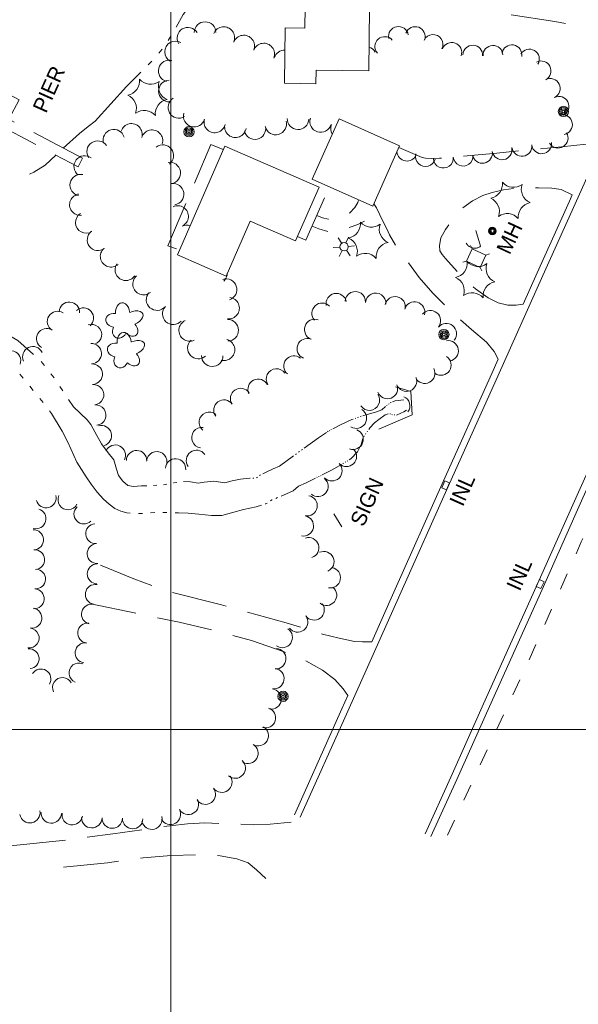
# Model space of a CAD drawing. Header units: feet. Extents: x 386788 to 389000, y 101500 to 103019.
# Tile 3 of 7: x 387941 to 388160, y 101892 to 102279. Entities that reach past the tile are written whole.
import ezdxf
from ezdxf.enums import TextEntityAlignment as Align

# ---------------------------------------------------------------- set-up
doc = ezdxf.new("R2010")
doc.units = ezdxf.units.FT
doc.header["$MEASUREMENT"] = 0
for name, pattern in [('DGN Style 3', [30.412354, 21.72311, -8.689244]), ('DGN Style 4', [34.778699, 17.378488, -8.689244, 0.021723, -8.689244]), ('DGN Style 5', [15.206177, 6.516933, -8.689244]), ('DGN Style 6', [41.317355, 0.021723, -8.689244, 15.206177, -8.689244, 0.021723, -8.689244])]:
    doc.linetypes.add(name, pattern=pattern)
for name, color, linetype, lineweight in [('E_DRN_Grate', 151, 'Continuous', 0), ('E_DWY', 73, 'DGN Style 3', 0), ('E_LAND_Vegetation', 21, 'Continuous', 0), ('E_MAP_GridLines', 251, 'Continuous', 0), ('E_MISCPROP', 40, 'Continuous', 0), ('E_MISCPROP_HvyDash', 54, 'DGN Style 3', 13), ('E_MISCPROP_HvyLine', 54, 'Continuous', 13), ('E_MISCPROP_Railing', 40, 'Continuous', 0), ('E_PATH_Sidewalk', 73, 'DGN Style 5', 0), ('E_RDWY', 40, 'Continuous', 13), ('E_UTL_AboveGroundPipe', 40, 'DGN Style 4', 0), ('E_WTR', 251, 'DGN Style 6', 0), ('E_WTR_Dock_Pier', 251, 'DGN Style 3', 0), ('E_WTR_Text', 251, 'Continuous', 0)]:
    doc.layers.add(name, color=color, linetype=linetype, lineweight=lineweight)
doc.styles.add('Style-IGR_FONT_0', font='IGR_FONT_0.shx')

# ---------------------------------------------------------------- blocks, each defined once
blk = doc.blocks.new('CULVRT')
at = {"layer": 'E_MISCPROP_Railing', "color": 40, "linetype": 'Continuous', "lineweight": 0}
blk.add_arc((10, 7.5), 12.5, 216.8702, 323.1304, dxfattribs=at)
blk = doc.blocks.new('INLT')
at = {"layer": 'E_MISCPROP_Railing', "color": 40, "linetype": 'Continuous', "lineweight": 0, "flags": 128}
blk.add_lwpolyline([(3, -2), (3, 0), (0, 0), (0, -2), (3, -2)], dxfattribs=at)
blk = doc.blocks.new('INL')
at = {"layer": 'E_MISCPROP_Railing', "color": 40, "linetype": 'Continuous', "lineweight": 0, "style": 'Style-IGR_FONT_0'}
blk.add_text('INL', height=6, rotation=360, dxfattribs=at).set_placement((-5.79, -2.75))
blk = doc.blocks.new('INL_3')
at = {"layer": 'E_MISCPROP_Railing', "color": 40, "linetype": 'Continuous', "lineweight": 0, "style": 'Style-IGR_FONT_0'}
blk.add_text('INL', height=6, rotation=0, dxfattribs=at).set_placement((-5.79, -2.75))
blk = doc.blocks.new('MHO')
at = {"layer": 'E_DRN_Grate', "color": 20, "linetype": 'Continuous', "lineweight": 0}
for centre, radius in [((0.04, -0.06), 1.5), ((0.04, -0.06), 1.22), ((0.04, -0.07), 0.968), ((0.01, -0.08), 0.605)]:
    blk.add_circle(centre, radius, dxfattribs=at)
blk = doc.blocks.new('MHT')
at = {"layer": 'E_DRN_Grate', "color": 20, "linetype": 'Continuous', "lineweight": 0, "style": 'Style-IGR_FONT_0'}
blk.add_text('MH', height=6, rotation=0, dxfattribs=at).set_placement((-0.35, -3.06), align=Align.CENTER)
blk = doc.blocks.new('POLE')
at = {"layer": 'E_MISCPROP', "color": 20, "linetype": 'Continuous', "lineweight": 0}
for radius in [2.02, 1.51, 1.01, 0.504]:
    blk.add_circle((0.03, -0.09), radius, dxfattribs=at)
blk = doc.blocks.new('LTP')
at = {"layer": 'E_MISCPROP', "color": 20, "linetype": 'Continuous', "lineweight": 0}
for p, q in [((-1.61, 0.09), (-4.22, 0.17)), ((-0.78, 1.46), (-1.98, 3.76)), ((0.86, 1.37), (2.22, 3.6)), ((1.66, 0), (4.18, -0.06)), ((-0.86, -1.4), (-2.22, -3.59)), ((0.78, -1.44), (2.02, -3.62))]:
    blk.add_line(p, q, dxfattribs=at)
blk.add_arc((0.02, 0.01), 1.64, 0, 360, dxfattribs=at)
blk = doc.blocks.new('SIGN')
at = {"layer": 'E_MISCPROP', "color": 20, "linetype": 'Continuous', "lineweight": 0, "style": 'Style-IGR_FONT_0'}
blk.add_text('SIGN', height=6, rotation=360, dxfattribs=at).set_placement((0, 0), align=Align.MIDDLE_LEFT)
blk = doc.blocks.new('PINEL')
at = {"layer": 'E_LAND_Vegetation', "color": 93, "linetype": 'Continuous', "lineweight": 0}
for centre, start, end in [((-8.23, 7.26), 275.2113, 0.9762), ((2.17, 10.66), 215.2113, 300.9762), ((10.31, 3.35), 155.2113, 240.9762), ((-10.49, -3.45), 335.2113, 60.9762), ((8.05, -7.36), 95.2113, 180.9762), ((-2.35, -10.75), 35.2113, 120.9762)]:
    blk.add_arc(centre, 5.72, start, end, dxfattribs=at)
blk = doc.blocks.new('PED')
at = {"layer": 'E_UTL_AboveGroundPipe', "color": 101, "linetype": 'Continuous', "lineweight": 13}
for p, q in [((-2.34, 2.71), (-3.29, 3.77)), ((3.06, 2.71), (4.02, 3.77)), ((-3.29, -4.35), (-2.34, -3.29)), ((4.02, -4.35), (3.06, -3.29))]:
    blk.add_line(p, q, dxfattribs=at)
at = {"layer": 'E_UTL_AboveGroundPipe', "color": 101, "linetype": 'Continuous', "lineweight": 13, "flags": 128}
blk.add_lwpolyline([(-2.34, -3.29), (3.06, -3.29), (3.06, 2.71), (-2.34, 2.71)], close=True, dxfattribs=at)
blk = doc.blocks.new('TREE')
at = {"layer": 'E_LAND_Vegetation', "color": 93, "linetype": 'Continuous', "lineweight": 0}
for centre, major_axis, ratio in [((-1.07, 3.38), (0.91, -3.32), 0.782863), ((2.88, 1.66), (-3.52, -1.95), 0.691916), ((-3.74, -0.07), (3.29, -0.08), 0.832022), ((-1.48, -3.66), (1.2, 3.24), 0.716896), ((2.54, -2.64), (-3.34, 3.06), 0.560249)]:
    blk.add_ellipse(centre, major_axis=major_axis, ratio=ratio, start_param=1.570796, end_param=4.712389, dxfattribs=at)
blk = doc.blocks.new('PIER')
at = {"layer": 'E_WTR_Text', "color": 161, "linetype": 'Continuous', "lineweight": 0, "style": 'Style-IGR_FONT_0'}
blk.add_text('PIER', height=6, rotation=0.0001, dxfattribs=at).set_placement((-9.18, 0.25), align=Align.MIDDLE_LEFT)

msp = doc.modelspace()

# ---------------------------------------------------------------- linework, layer by layer
at = {"layer": 'E_DWY', "color": 51, "linetype": 'DGN Style 3', "lineweight": 0, "flags": 128}
for points in [[(388182.81, 102265.58), (388179.4, 102268.26), (388175.23, 102270.89), (388169.65, 102273.92), (388162.56, 102276.04), (388151.04, 102278.4), (388133.51, 102281.08), (388101.02, 102285.91)], [(388167, 102230.4), (388163.45, 102230.14), (388153.65, 102229.09), (388128.22, 102226.61), (388105.72, 102224.58), (388102.55, 102224.48), (388100.22, 102224.66), (388098.91, 102224.91), (388089.74, 102228.8)], [(388138.59, 102167.18), (388135.89, 102166.8), (388132.58, 102166.76), (388128.82, 102167.7), (388124.91, 102169.7), (388119.88, 102173.21), (388115.15, 102177.46), (388108.05, 102185.14), (388106.71, 102186.69), (388105.87, 102188.14), (388105.64, 102190.22), (388106.27, 102193.23), (388108.1, 102196.62), (388111.75, 102201.66), (388114.67, 102204.92), (388118.7, 102207.9), (388122.73, 102209.88), (388126.39, 102211.17), (388130.93, 102212.17), (388135.86, 102212.77), (388144.65, 102212.95), (388149.85, 102212.85), (388153.58, 102212.27), (388157.93, 102210.23)], [(388128.85, 102145.53), (388127.2, 102148.59), (388124.24, 102152.33), (388118.23, 102157.28), (388110.95, 102163.64), (388103.05, 102171.54), (388097.66, 102177.76), (388093.14, 102183.91), (388088.54, 102190.19), (388085.97, 102194.47), (388084.92, 102196.84), (388083.72, 102199.34), (388082.25, 102202.4), (388080.96, 102205.12), (388079.89, 102206.72)], [(387972.28, 102064.62), (387985.48, 102059.15), (387999.96, 102053.99), (388019.97, 102048.98), (388045.42, 102041.86), (388059.69, 102037.48), (388066.17, 102035.82), (388072.25, 102034.63), (388075.45, 102034.38), (388079.04, 102034.4)], [(388069.63, 102013.34), (388067.79, 102015.96), (388064.54, 102019.6), (388059.64, 102023.26), (388053.01, 102026.93), (388044.65, 102030.47), (388031.74, 102034.95), (388020.24, 102038.1), (388003.33, 102042.13), (387968.56, 102049.39)], [(387936.91, 101954.2), (387960.24, 101956.66), (387977.17, 101958.91), (387990.16, 101960.78), (387999.66, 101962.1), (388006.52, 101962.85), (388013.42, 101963.31), (388020.44, 101962.99), (388027.03, 101962.71), (388032.68, 101962.5), (388039.08, 101962.78), (388047.35, 101963.57)], [(388037.38, 101941.39), (388033.69, 101944.82), (388030.45, 101947.53), (388025.92, 101949.13), (388019.4, 101950.35), (388010.78, 101950.76), (388000.13, 101950.44), (387989.16, 101949.52), (387975.09, 101947.56), (387950.53, 101945.08)]]:
    msp.add_lwpolyline(points, dxfattribs=at)
at = {"layer": 'E_LAND_Vegetation', "color": 93, "linetype": 'Continuous', "lineweight": 0}
for centre, radius, start, end in [((388013.48, 102273.99), 4.24, 0.0407, 180.0407), ((388006.72, 102271.79), 4.24, 31.4321, 211.4321), ((388020.84, 102272.02), 4.24, 337.0317, 157.0317), ((388089.57, 102272.44), 3.92, 10.7822, 190.7822), ((388096.15, 102272.39), 3.92, 339.5667, 159.5667), ((388103.13, 102269.32), 3.92, 333.6595, 153.6595), ((388001.86, 102266.43), 4.24, 60.4189, 240.4189), ((388028.7, 102268.71), 4.24, 338.2365, 158.2365), ((388036.58, 102265.56), 4.24, 338.2365, 158.2365), ((388084.18, 102268.47), 3.92, 41.5573, 221.5573), ((388110.51, 102266.18), 3.92, 339.6653, 159.6653), ((388134.18, 102265.25), 3.92, 350.4049, 170.4049), ((388044.78, 102262.86), 4.24, 88.4083, 162.2492), ((388076.91, 102264.55), 3.92, 27.0581, 74.2003), ((388118.75, 102265.09), 3.92, 356.8987, 176.8987), ((388126.74, 102265.03), 3.92, 2.2348, 182.2347), ((388141.05, 102263.57), 3.92, 329.2249, 149.2249), ((387999.36, 102258.91), 4.24, 75.2618, 255.2618), ((388145.66, 102258.92), 3.92, 297.7426, 117.7426), ((387999.44, 102251), 4.24, 91.5301, 271.5301), ((388149.25, 102252.02), 3.92, 296.2427, 116.2427), ((388003.16, 102244.58), 4.24, 121.0065, 301.0065), ((388152.72, 102245), 3.92, 296.2427, 116.2427), ((388009.21, 102241.11), 4.24, 164.3028, 344.3028), ((387984.53, 102233.98), 4.22, 342.8062, 162.8063), ((388017.3, 102238.85), 4.24, 166.9105, 346.9105), ((388041.25, 102238.06), 4.24, 195.3928, 15.3928), ((388050.05, 102240.12), 4.24, 178.2356, 358.2356), ((388058.95, 102239.02), 4.24, 162.3044, 342.3044), ((388154.06, 102237.79), 3.92, 280.6621, 100.6621), ((387977.58, 102231.71), 4.22, 16.5308, 196.5308), ((387992.59, 102231.49), 4.22, 342.8062, 162.8063), ((388025.42, 102236.96), 4.24, 171.2726, 351.2727), ((388033.08, 102236.22), 4.24, 192.1611, 12.1611), ((388067.13, 102236.21), 4.24, 157.2928, 210.6943), ((388152.36, 102232.53), 3.92, 211.7921, 31.7921), ((387971.19, 102227.21), 4.22, 34.5835, 214.5835), ((388145.87, 102230.29), 3.92, 187.1679, 7.1679), ((387996.87, 102225.64), 4.22, 307.6715, 127.6715), ((388092.88, 102227.4), 3.92, 184.3786, 337.8736), ((388122.59, 102226.53), 3.92, 190.233, 10.233), ((388130.3, 102227.92), 3.92, 190.233, 10.233), ((388138.1, 102229.31), 3.92, 187.1679, 7.1679), ((387966.11, 102221.36), 4.22, 52.7125, 232.7125), ((387999.58, 102218.79), 4.22, 278.9046, 98.9046), ((388100.17, 102225.28), 3.92, 164.9996, 344.9996), ((388107.2, 102224.67), 3.92, 185.54, 5.54), ((388115, 102225.42), 3.92, 185.54, 5.54), ((387964.53, 102214.01), 4.22, 78.4921, 258.4921), ((388000.89, 102210.46), 4.22, 278.9046, 98.9046), ((387964.39, 102206.33), 4.22, 97.0795, 277.0795), ((388002.69, 102201.71), 4.22, 295.2679, 115.2679), ((387966.7, 102199.32), 4.22, 122.2443, 302.2443), ((387971.34, 102192.5), 4.22, 127.4289, 307.4289), ((388006.29, 102194.08), 4.22, 71.8686, 115.2679), ((387976.48, 102186.01), 4.22, 131.7885, 311.7885), ((387982.3, 102180.71), 4.22, 146.3287, 326.3287), ((387989.25, 102175.1), 4.22, 129.7814, 309.7814), ((388021.77, 102172.96), 4.22, 288.4736, 108.4736), ((388017.99, 102179.39), 4.22, 311.8932, 359.6377), ((387994.57, 102168.99), 4.22, 138.8375, 318.8375), ((388022.76, 102165.64), 4.22, 263.3425, 83.3425), ((388065.1, 102167.41), 4.02, 11.2851, 191.2851), ((388072.58, 102168.16), 4.02, 356.0696, 176.0696), ((388080.58, 102167.56), 4.02, 355.3474, 175.3474), ((388088.24, 102166.19), 4.02, 347.642, 167.642), ((387960.09, 102164.03), 4.02, 356.7456, 176.7456), ((387965.59, 102161.72), 4.02, 311.045, 131.045), ((388000.96, 102163.4), 4.22, 137.2068, 317.2068), ((388059.5, 102163.63), 4.02, 42.9199, 222.9199), ((388095.88, 102164.13), 4.02, 343.7828, 163.7828), ((388102.14, 102160.69), 4.02, 320.8349, 140.8349), ((387955.43, 102160.38), 4.02, 57.5649, 237.5649), ((388022.39, 102156.97), 4.22, 270.9408, 90.9408), ((388056.57, 102157.23), 4.02, 69.812, 249.812), ((387951.15, 102153.62), 4.02, 58.9039, 238.9039), ((387968.79, 102155.25), 4.02, 289.5651, 109.5651), ((388007.39, 102156.89), 4.22, 114.5094, 294.5094), ((388108.38, 102155.61), 4.02, 320.8349, 140.8349), ((388010.84, 102149.93), 4.22, 132.674, 312.674), ((388020.94, 102149.29), 4.22, 254.9321, 74.9321), ((388053.67, 102149.69), 4.02, 68.839, 248.839), ((387945.72, 102146.53), 4.02, 25.5646, 205.5646), ((387968.7, 102147.76), 4.02, 272.3591, 92.3591), ((388109.11, 102148.86), 4.02, 279.4805, 99.4805), ((387936.92, 102144.92), 4.02, 340.3665, 160.3665), ((388016.28, 102146.92), 4.22, 179.243, 359.243), ((388048.43, 102142.86), 4.02, 50.1482, 230.1481), ((388106.26, 102143.27), 4.02, 235.7802, 55.7802), ((387969.08, 102139.69), 4.02, 273.5282, 93.5282), ((388041.55, 102137.8), 4.02, 33.8855, 213.8855), ((388099.91, 102140.05), 4.02, 207.5358, 27.5358), ((388034.35, 102133.73), 4.02, 26.5048, 206.5048), ((388092.72, 102136.94), 4.02, 201.1947, 21.1947), ((387969.62, 102131.58), 4.02, 276.1217, 96.1217), ((388027.47, 102130.11), 4.02, 34.3156, 214.3156), ((388085.22, 102134.03), 4.02, 201.1947, 21.1947), ((388078.11, 102129.47), 4.02, 214.1851, 34.1851), ((387970.48, 102123.58), 4.02, 276.1217, 96.1217), ((388020.9, 102125.56), 4.02, 35.9752, 215.9752), ((388015.15, 102120.75), 4.02, 51.1217, 231.1217), ((388073.02, 102122.37), 4.02, 237.5667, 57.5667), ((387972.67, 102115.5), 4.02, 286.3313, 106.3313), ((388012.19, 102114.71), 4.02, 82.8514, 262.8514), ((388071.71, 102114.09), 4.02, 248.8012, 68.8012), ((387978.13, 102107.82), 4.02, 334.06, 154.06), ((387986.53, 102105.67), 4.02, 359.124, 179.124), ((387994.46, 102105.25), 4.02, 355.9018, 175.9018), ((388010.09, 102105.78), 4.02, 36.3069, 216.3069), ((388069.07, 102107.35), 4.02, 224.6329, 44.6329), ((388001.85, 102102.43), 4.02, 355.5579, 175.5579), ((388063.35, 102101.7), 4.02, 224.6329, 44.6329), ((388057.89, 102095.56), 4.02, 229.9701, 49.9701), ((387950.96, 102091.03), 3.91, 194.7387, 14.7387), ((387959.52, 102090.26), 3.91, 154.5106, 334.5106), ((388053.59, 102087.94), 4.02, 259.5527, 79.5527), ((387965.81, 102084.7), 3.91, 133.6451, 313.6451), ((387946.96, 102082.83), 3.91, 254.3287, 74.3287), ((388052.13, 102080.02), 4.02, 259.5527, 79.5527), ((387970.4, 102076.95), 3.91, 94.4391, 274.4391), ((387946.03, 102074.58), 3.91, 272.8481, 92.8481), ((387971, 102069.15), 3.91, 94.4391, 274.4391), ((388054.25, 102071.42), 4.02, 288.225, 108.225), ((387946.46, 102066.72), 3.91, 274.4411, 94.4411), ((388060.19, 102065.96), 4.02, 293.945, 113.945), ((387971.02, 102061.16), 3.91, 89.0357, 269.0357), ((387946.76, 102059.17), 3.91, 266.3072, 86.3072), ((388062.74, 102059.65), 4.02, 259.1804, 79.1804), ((387970.3, 102053.1), 3.91, 79.9401, 259.94), ((387946.26, 102051.37), 3.91, 266.3072, 86.3072), ((388061.25, 102052.75), 4.02, 230.9096, 50.9096), ((387968.76, 102045.33), 3.91, 76.6526, 256.6526), ((388056.36, 102047), 4.02, 216.4453, 36.4453), ((387945.36, 102043.77), 3.91, 261.0926, 81.0926), ((388049.88, 102042.23), 4.02, 216.4453, 36.4453), ((387967.26, 102037.87), 3.91, 82.8805, 262.8805), ((387944.27, 102035.96), 3.91, 263.1278, 83.1278), ((388043.82, 102036.16), 4.02, 236.148, 56.148), ((387966.29, 102030.1), 3.91, 82.8805, 262.8805), ((387944.25, 102027.78), 3.91, 275.8352, 95.8352), ((388041.27, 102027.8), 4.02, 266.4367, 86.4367), ((387963.84, 102022.23), 3.91, 67.4069, 247.4069), ((387948.9, 102019.84), 3.91, 327.8053, 147.8053), ((388040.54, 102019.93), 4.02, 262.2027, 82.2027), ((387957.36, 102016.5), 3.91, 26.7424, 206.7424), ((388039.45, 102011.96), 4.02, 262.2027, 82.2027), ((388037.24, 102004.57), 4.02, 252.3893, 72.3893), ((388034.38, 101997.54), 4.02, 239.7855, 59.7855), ((388030.33, 101990.59), 4.02, 239.7855, 59.7855), ((388025.34, 101984.79), 4.02, 228.1684, 48.1684), ((388020.07, 101979.28), 4.02, 216.1405, 36.1405), ((388013.57, 101974.53), 4.02, 216.1405, 36.1405), ((388006.88, 101970.52), 4.02, 209.2132, 29.2132), ((387944.54, 101967.25), 4.02, 190.8819, 10.8819), ((387952.99, 101967.17), 4.02, 177.6507, 357.6507), ((387999.85, 101966.6), 4.02, 209.2132, 29.2132), ((387961.22, 101966.48), 4.02, 170.9752, 350.9752), ((387968.91, 101965.3), 4.02, 178.7274, 358.7274), ((387976.96, 101965.13), 4.02, 178.7274, 358.7274), ((387985, 101964.95), 4.02, 178.7274, 358.7274), ((387992.54, 101964.73), 4.02, 194.0794, 14.0794)]:
    msp.add_arc(centre, radius, start, end, dxfattribs=at)
at = {"layer": 'E_MAP_GridLines', "color": 161, "linetype": 'Continuous', "lineweight": 0}
for p, q in [((388000, 101500), (388000, 103000)), ((387500, 102000), (389000, 102000))]:
    msp.add_line(p, q, dxfattribs=at)
at = {"layer": 'E_MISCPROP', "color": 20, "linetype": 'Continuous', "lineweight": 0}
msp.add_line((388067.23, 102079.66), (388064.16, 102084.76), dxfattribs=at)
at = {"layer": 'E_MISCPROP_HvyDash', "color": 241, "linetype": 'DGN Style 3', "lineweight": 13, "flags": 128}
for points in [[(388020.65, 102227.99), (388015.74, 102229.94), (387998.88, 102190.13), (388003.41, 102188.51)], [(388049.85, 102193.83), (388053.16, 102192.38), (388061.09, 102210.57), (388057.86, 102212.16)]]:
    msp.add_lwpolyline(points, dxfattribs=at)
at = {"layer": 'E_MISCPROP_HvyLine', "color": 241, "linetype": 'Continuous', "lineweight": 13, "flags": 128}
for points in [[(388078.18, 102283.68), (388052.82, 102284.02), (388052.71, 102275.77), (388052.71, 102275.77), (388052.71, 102275.77), (388045.01, 102275.88), (388045.01, 102275.88), (388044.72, 102254.06), (388057.11, 102253.9), (388057.11, 102253.9), (388057.19, 102259.26), (388057.19, 102259.26), (388057.19, 102259.26), (388077.85, 102258.98), (388077.85, 102258.98)], [(388079.46, 102205.77), (388055.62, 102216.4), (388055.62, 102216.4), (388066.17, 102240.06), (388066.17, 102240.06), (388090.01, 102229.43), (388090.01, 102229.43)], [(388021.27, 102229.39), (388021.27, 102229.39), (388058.32, 102213.22), (388058.32, 102213.22), (388049.09, 102192.08), (388031.17, 102199.9), (388031.17, 102199.9), (388031.17, 102199.9), (388021.73, 102178.28), (388021.73, 102178.28), (388002.6, 102186.63), (388021.27, 102229.39)]]:
    msp.add_lwpolyline(points, close=True, dxfattribs=at)
at = {"layer": 'E_MISCPROP_Railing', "color": 40, "linetype": 'Continuous', "lineweight": 13, "flags": 128}
msp.add_lwpolyline([(388081.87, 102118.01), (388094.93, 102123.64), (388094.43, 102132.91), (388088.44, 102134.76)], dxfattribs=at)
at = {"layer": 'E_PATH_Sidewalk', "color": 51, "linetype": 'DGN Style 5', "lineweight": 0, "flags": 128}
for points in [[(388073.9, 102208.25), (388073.56, 102207.24), (388072.34, 102205.26), (388070.49, 102203.17), (388067.72, 102201.59), (388064.33, 102200.67), (388061.95, 102200.63), (388059.61, 102201.1), (388057.39, 102202.08)], [(388055.58, 102197.93), (388058.2, 102196.88), (388061.82, 102195.79), (388064.56, 102195.78), (388068.74, 102196.83), (388073.59, 102198.58), (388077, 102200.21), (388079.54, 102200.92), (388082.82, 102201.21)], [(388121.86, 102189.99), (388119.87, 102196.69)], [(388108.83, 101958.47), (388138.47, 102021.83), (388161.5, 102073.77), (388171.74, 102096.22), (388173.52, 102098.37), (388176.1, 102100.89)]]:
    msp.add_lwpolyline(points, dxfattribs=at)
at = {"layer": 'E_PATH_Sidewalk', "color": 51, "linetype": 'DGN Style 5', "lineweight": 0, "extrusion": (0, 0, -1)}
msp.add_arc((-388119.56, 102192.95), 3.75, 232.174, 94.8277, dxfattribs=at)
at = {"layer": 'E_RDWY', "color": 21, "linetype": 'Continuous', "lineweight": 13, "flags": 128}
for points in [[(388526.18, 102912.56), (388515.61, 102886.56), (388497.35, 102845.04), (388478.09, 102801.67), (388462.91, 102767.46), (388445.4, 102729.06), (388423.34, 102679.66), (388401.73, 102631.66), (388379.48, 102581.86), (388358.53, 102534.81), (388335.47, 102483.88), (388311.97, 102431.28), (388287.3, 102376.39), (388268.9, 102334.94), (388241.4, 102273.76), (388219.05, 102223.73), (388199.7, 102180.74), (388180.26, 102137.58), (388159.86, 102092.08), (388143.75, 102056.05), (388123.06, 102010.03), (388110.21, 101981.28), (388100.06, 101958.98)], [(388050.94, 101965.46), (388069.59, 102007.14), (388090.07, 102052.97), (388109.58, 102096.76), (388128.6, 102138.87), (388146.41, 102178.48), (388159.08, 102206.71), (388181.11, 102255.7), (388208.38, 102316.36), (388230.25, 102365.34), (388255.39, 102421.33), (388273.63, 102461.93), (388305.48, 102532.51), (388334.64, 102598.38), (388355.85, 102644.89), (388373.06, 102683.55), (388399.74, 102743.1), (388426.65, 102803.16), (388445.97, 102845.94), (388470.5, 102902.69)], [(388138.59, 102167.18), (388144.13, 102179.5), (388156.8, 102207.73), (388157.93, 102210.23)], [(388079.04, 102034.4), (388087.79, 102053.99), (388107.3, 102097.78), (388126.32, 102139.9), (388128.85, 102145.53)], [(388167.31, 102102.58), (388162.14, 102091.06), (388146.03, 102055.02), (388125.34, 102009), (388112.49, 101980.25), (388102.34, 101957.94)], [(388048.66, 101966.48), (388067.31, 102008.16), (388069.63, 102013.34)]]:
    msp.add_lwpolyline(points, dxfattribs=at)
at = {"layer": 'E_WTR', "color": 161, "linetype": 'Continuous', "lineweight": 0, "flags": 128}
for points in [[(388002.11, 102276.14), (388004.91, 102281.11), (388010.32, 102288.43), (388015.27, 102295.66), (388018.72, 102299.98), (388019.16, 102300.56)], [(387998.92, 102270.85), (388000.01, 102272.6)], [(387995.28, 102265.88), (387996.53, 102267.51)], [(387991.09, 102261.35), (387992.54, 102262.82)], [(387967.49, 102237.01), (387970.19, 102239.18), (387982.61, 102252.75), (387988.2, 102258.43)], [(387957.7, 102228.59), (387964.13, 102234.32), (387967.49, 102237.01)], [(387944.41, 102218.37), (387946.12, 102219.05), (387950.62, 102221.85), (387954.76, 102225.84)], [(387946.01, 102147.47), (387939.76, 102152.87), (387934.49, 102156.05), (387930.95, 102158.2), (387928.08, 102161.1), (387926.3, 102162.82), (387924.62, 102163.29), (387923.58, 102162.74), (387922.02, 102161.92)], [(387950.3, 102143.09), (387949.05, 102144.72)], [(387940.54, 102139.62), (387941.91, 102138.08)], [(387954.06, 102138.2), (387952.8, 102139.83)], [(387944.53, 102134.92), (387945.82, 102133.32)], [(387957.51, 102133.1), (387956.38, 102134.81)], [(387948.48, 102130.18), (387948.5, 102130.16), (387949.74, 102128.56)], [(387977.52, 102106), (387975.32, 102108.69), (387972.7, 102112.34), (387970.89, 102115.57), (387968.56, 102119.94), (387967.08, 102121.77), (387961.66, 102126.85), (387959.79, 102129.67)], [(388080.55, 102124.7), (388083.07, 102125.71), (388084.41, 102126.93)], [(388084.87, 102127.35), (388084.89, 102127.37), (388085.12, 102127.53)], [(388085.64, 102127.88), (388085.9, 102128.05)], [(388086.41, 102128.41), (388086.54, 102128.49), (388086.69, 102128.55)], [(388087.27, 102128.77), (388088.31, 102129.15), (388091.69, 102129.59)], [(387952.26, 102125.32), (387953.07, 102124.28), (387957.29, 102117.33), (387959.49, 102112.91), (387963.01, 102105.05), (387966.65, 102099.31)], [(388067.07, 102119.88), (388071.25, 102121.85), (388071.8, 102122.05)], [(388072.47, 102122.3), (388072.81, 102122.43)], [(388073.48, 102122.68), (388073.82, 102122.8)], [(388074.5, 102123.04), (388074.84, 102123.13)], [(388075.53, 102123.32), (388077.21, 102123.79), (388080.55, 102124.7)], [(388081.81, 102121.89), (388084.32, 102123.65), (388085.54, 102124.09)], [(388086.11, 102124.11), (388086.4, 102124.03)], [(388086.97, 102123.85), (388087.26, 102123.76)], [(388087.85, 102123.68), (388088.15, 102123.66)], [(388088.75, 102123.61), (388088.82, 102123.6), (388090.5, 102124.3), (388091.62, 102124.9), (388092.66, 102125.5)], [(388063.7, 102118.16), (388067.07, 102119.88)], [(388077.88, 102117.94), (388078.3, 102118.54), (388080.18, 102120.6), (388081.81, 102121.89)], [(388058.08, 102114.64), (388052.51, 102110.63)], [(388058.08, 102114.64), (388061.2, 102116.77)], [(388061.63, 102117.06), (388061.85, 102117.21)], [(388062.31, 102117.45), (388062.54, 102117.57)], [(388063.01, 102117.81), (388063.24, 102117.93)], [(388073.49, 102109.21), (388074.87, 102112.09), (388075.58, 102114.39)], [(388075.88, 102115.09), (388076.1, 102115.41)], [(388076.55, 102116.04), (388076.77, 102116.36)], [(388077.21, 102116.99), (388077.44, 102117.31)], [(388048.28, 102107.58), (388042.71, 102103.57)], [(388049.43, 102108.41), (388049.05, 102108.14)], [(388050.59, 102109.24), (388050.2, 102108.97)], [(388051.74, 102110.07), (388051.36, 102109.8)], [(388073.49, 102109.21), (388070.85, 102106.36), (388070.21, 102105.99)], [(387990.51, 102095.8), (387988.41, 102095.72), (387985.27, 102095.47), (387983.11, 102095.91), (387981.12, 102097.58), (387979.43, 102099.83), (387978.63, 102102.32), (387977.52, 102106)], [(388036.19, 102100.52), (388037.19, 102101.02), (388040.24, 102102.47), (388042.71, 102103.57)], [(388067.18, 102104.23), (388063.19, 102101.91)], [(388068.01, 102104.71), (388067.73, 102104.55)], [(388068.83, 102105.19), (388068.56, 102105.03)], [(388069.66, 102105.67), (388069.38, 102105.51)], [(387966.65, 102099.31), (387968.61, 102096.43), (387971.06, 102093.29), (387973.48, 102090.58), (387975.76, 102088.59), (387978.01, 102086.86), (387980.35, 102085.78), (387982.65, 102085.1), (387984.02, 102084.97)], [(388032.2, 102098.81), (388032.7, 102098.85)], [(388033.69, 102098.93), (388033.71, 102098.93), (388034.1, 102099.2)], [(388034.91, 102099.78), (388035.31, 102100.06)], [(388057.38, 102099.02), (388057.63, 102099.14)], [(388058.12, 102099.39), (388058.37, 102099.51)], [(388058.86, 102099.76), (388059.11, 102099.88)], [(388059.6, 102100.13), (388063.19, 102101.91)], [(387994.5, 102095.99), (387993.17, 102095.92)], [(387998.48, 102096.38), (387998.06, 102096.29), (387997.15, 102096.21)], [(388002.4, 102097.13), (388001.22, 102096.93), (388001.09, 102096.9)], [(388024.1, 102097.75), (388021.22, 102096.97), (388016.97, 102097.59), (388013.07, 102097.16), (388010.71, 102096.8), (388007.68, 102097.34), (388005.03, 102097.47)], [(388024.1, 102097.75), (388027.39, 102098.44), (388031.04, 102098.73), (388031.22, 102098.74)], [(388043.42, 102091.75), (388044.33, 102092.14), (388048.14, 102093.86), (388050.29, 102095.63), (388053.3, 102096.99)], [(388053.3, 102096.99), (388056.89, 102098.77)], [(388041.28, 102090.85), (388041.99, 102091.15)], [(388024.81, 102085.38), (388028.58, 102086.41), (388033.6, 102087.58), (388035.7, 102088.22)], [(388037.18, 102088.67), (388037.41, 102088.74), (388037.86, 102089.02)], [(388039.18, 102089.84), (388039.8, 102090.23), (388039.85, 102090.25)], [(387987.23, 102084.88), (387988.84, 102084.92)], [(387992.05, 102085.13), (387993.65, 102085.26)], [(387996.87, 102085.3), (387998.48, 102085.29)], [(388001.69, 102085.17), (388003, 102085.12), (388006.78, 102085.02), (388011.05, 102084.62), (388015.99, 102084.09), (388020.09, 102084.15), (388024.81, 102085.38)]]:
    msp.add_lwpolyline(points, dxfattribs=at)
at = {"layer": 'E_WTR_Dock_Pier', "color": 161, "linetype": 'DGN Style 3', "lineweight": 0, "flags": 128}
msp.add_lwpolyline([(387965.29, 102224.56), (387936.32, 102239.92), (387940.38, 102247.59), (387933.9, 102251.02), (387928.06, 102239.99), (387963.51, 102221.2)], close=True, dxfattribs=at)

# ---------------------------------------------------------------- block references
at = {"layer": 'E_DRN_Grate', "color": 20, "linetype": 'Continuous', "lineweight": 0, "xscale": 0.9999992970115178, "yscale": 0.9999992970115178, "zscale": 0.9999992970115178, "rotation": 65.09192105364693}
for name, p in [('MHT', (388133.32, 102193.6)), ('MHO', (388126.47, 102195.99))]:
    msp.add_blockref(name, p, dxfattribs=at)
at = {"layer": 'E_LAND_Vegetation', "color": 93, "linetype": 'Continuous', "lineweight": 0, "xscale": 1.000000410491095, "yscale": 1.000000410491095, "zscale": 1.000000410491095, "rotation": 65.56348648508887}
for name, p in [('PINEL', (387990.78, 102248.64)), ('PINEL', (388133.58, 102208.09)), ('PINEL', (388077.69, 102192.45)), ('PINEL', (388119.73, 102176.97)), ('TREE', (387981.36, 102160.43)), ('TREE', (387981.97, 102148.78))]:
    msp.add_blockref(name, p, dxfattribs=at)
at = {"layer": 'E_MISCPROP', "color": 20, "linetype": 'Continuous', "lineweight": 0, "xscale": 1.000000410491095, "yscale": 1.000000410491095, "zscale": 1.000000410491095, "rotation": 65.56348648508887}
for name, p in [('POLE', (388154.36, 102243)), ('POLE', (388007.06, 102235.02)), ('LTP', (388068.16, 102189.76)), ('POLE', (388107.33, 102155.27)), ('SIGN', (388073.08, 102080.54)), ('POLE', (388044.04, 102013.02))]:
    msp.add_blockref(name, p, dxfattribs=at)
at = {"layer": 'E_MISCPROP_Railing', "color": 40, "linetype": 'Continuous', "lineweight": 0}
for name, p, xscale, yscale, zscale, rotation in [('CULVRT', (388093.25, 102124.88), 0.3076450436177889, 0.3076450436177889, 0.3076450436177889, 105.2262148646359), ('INL_3', (388114.69, 102093.71), 0.9999976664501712, 0.9999976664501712, 0.9999976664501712, 65.96748341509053), ('INLT', (388109.67, 102096.95), 0.9999976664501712, 0.9999976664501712, 0.9999976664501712, 245.9674834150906), ('INL', (388137.12, 102060.45), 1.000001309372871, 1.000001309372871, 1.000001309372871, 65.9094299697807), ('INLT', (388143.8, 102056.17), 1.000001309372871, 1.000001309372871, 1.000001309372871, 65.9094299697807)]:
    msp.add_blockref(name, p, dxfattribs=dict(at, xscale=xscale, yscale=yscale, zscale=zscale, rotation=rotation))
at = {"layer": 'E_UTL_AboveGroundPipe', "color": 101, "linetype": 'Continuous', "lineweight": 13, "xscale": 1.000000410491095, "yscale": 1.000000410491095, "zscale": 1.000000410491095, "rotation": 65.56348648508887}
msp.add_blockref('PED', (388119.73, 102185.1), dxfattribs=at)
at = {"layer": 'E_WTR_Text', "color": 161, "linetype": 'Continuous', "lineweight": 0, "xscale": 1.000000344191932, "yscale": 1.000000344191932, "zscale": 1.000000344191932, "rotation": 65.87754492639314}
msp.add_blockref('PIER', (387952.16, 102251.47), dxfattribs=at)

doc.saveas('drawing.dxf')
